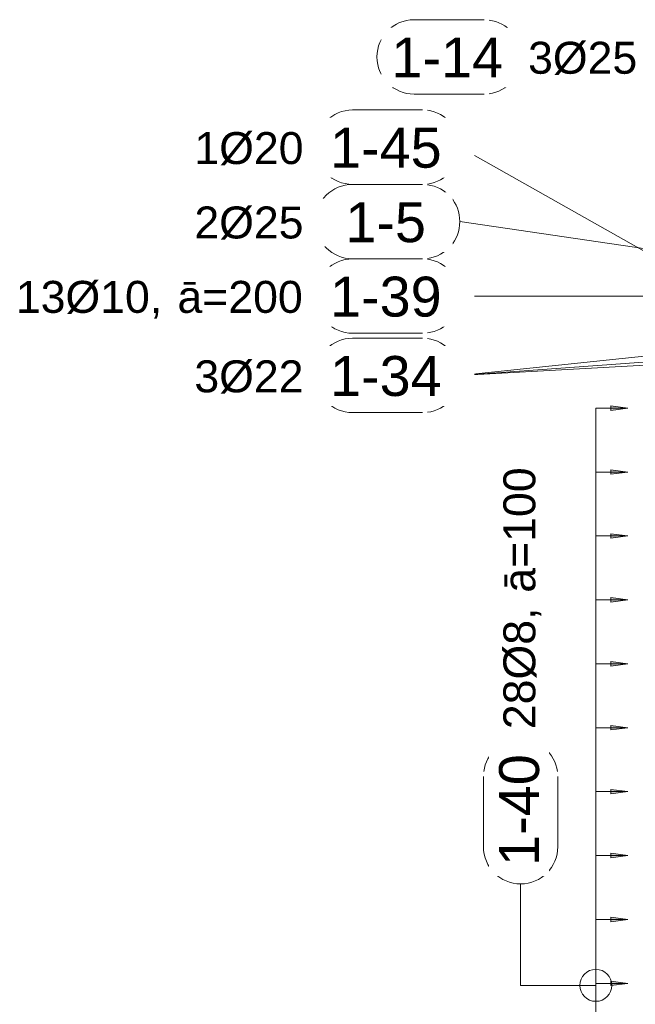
# Model space of a CAD drawing. Header units: millimetres. Extents: x 4307 to 42792, y 1610 to 10025.
# Tile 37 of 256: x 4307 to 5271, y 7687 to 9228. Entities that reach past the tile are written whole.
import ezdxf

# ---------------------------------------------------------------- set-up
doc = ezdxf.new("R2010")
doc.units = ezdxf.units.MM
for name, color, linetype, lineweight in [('A-ANNO-DIMS', 211, 'Continuous', 5), ('A-ANNO-DIMS-25', 211, 'Continuous', 5), ('S-RBAR-IDEN', 171, 'Continuous', 5)]:
    doc.layers.add(name, color=color, linetype=linetype, lineweight=lineweight)
doc.styles.add('Arial', font='arial.ttf', dxfattribs={"height": 50})
doc.styles.add('Arial_1', font='arial.ttf', dxfattribs={"height": 62.5})
doc.styles.add('ISOCPEUR_2', font='isocpeur.ttf', dxfattribs={"width": 0.8, "height": 50})
doc.dimstyles.new('Výztuž_kusy__řezy__1', dxfattribs={"dimscale": 304.8, "dimtxt": 0.18, "dimasz": 0, "dimexe": 0, "dimexo": 0.0625, "dimgap": 0.082021, "dimtad": 1, "dimdec": 0, "dimzin": 0, "dimdsep": 46, "dimtxsty": 'ISOCPEUR_2', "dimblk1": 'NONE', "dimblk2": 'NONE', "dimsah": 1, "dimcen": 0.09, "dimazin": 0, "dimtfac": 1, "dimtdec": 4, "dimtix": 1, "dimtmove": 0, "dimatfit": 3, "dimfxl": 0.164042, "dimfxlon": 1, "dimtvp": 1, "dimtfill": 1, "dimtolj": 1, "dimtzin": 0, "dimarcsym": 2})

# ---------------------------------------------------------------- blocks, each defined once
blk = doc.blocks.new('DIMBLOCK437-V1')
at = {"layer": 'A-ANNO-DIMS-25'}
for points in [[(5259.2, 8620), (5232.9, 8623.5), (5232.9, 8616.5)], [(5259.2, 8520), (5232.9, 8523.5), (5232.9, 8516.5)]]:
    blk.add_hatch(color=256, dxfattribs=at).paths.add_polyline_path(points)
for p, q in [((5209.2, 8620), (5209.2, 8520)), ((5209.2, 8620), (5209.2, 8620)), ((5209.2, 8620), (5259.2, 8620)), ((5259.2, 8620), (5232.9, 8623.5)), ((5232.9, 8623.5), (5232.9, 8616.5)), ((5232.9, 8616.5), (5259.2, 8620)), ((5209.2, 8520), (5209.2, 8520)), ((5209.2, 8520), (5259.2, 8520)), ((5259.2, 8520), (5232.9, 8523.5)), ((5232.9, 8523.5), (5232.9, 8516.5)), ((5232.9, 8516.5), (5259.2, 8520))]:
    blk.add_line(p, q, dxfattribs=at)
blk = doc.blocks.new('_None')
blk = doc.blocks.new('DIMBLOCK438-V1')
at = {"layer": 'A-ANNO-DIMS-25'}
for points in [[(5259.2, 8520), (5232.9, 8523.5), (5232.9, 8516.5)], [(5259.2, 8420), (5232.9, 8423.5), (5232.9, 8416.5)]]:
    blk.add_hatch(color=256, dxfattribs=at).paths.add_polyline_path(points)
for p, q in [((5209.2, 8520), (5209.2, 8420)), ((5209.2, 8520), (5209.2, 8520)), ((5209.2, 8520), (5259.2, 8520)), ((5259.2, 8520), (5232.9, 8523.5)), ((5232.9, 8523.5), (5232.9, 8516.5)), ((5232.9, 8516.5), (5259.2, 8520)), ((5209.2, 8420), (5209.2, 8420)), ((5209.2, 8420), (5259.2, 8420)), ((5259.2, 8420), (5232.9, 8423.5)), ((5232.9, 8423.5), (5232.9, 8416.5)), ((5232.9, 8416.5), (5259.2, 8420))]:
    blk.add_line(p, q, dxfattribs=at)
blk = doc.blocks.new('DIMBLOCK439-V1')
at = {"layer": 'A-ANNO-DIMS-25'}
for points in [[(5259.2, 8420), (5232.9, 8423.5), (5232.9, 8416.5)], [(5259.2, 8320), (5232.9, 8323.5), (5232.9, 8316.5)]]:
    blk.add_hatch(color=256, dxfattribs=at).paths.add_polyline_path(points)
for p, q in [((5209.2, 8420), (5209.2, 8320)), ((5209.2, 8420), (5209.2, 8420)), ((5209.2, 8420), (5259.2, 8420)), ((5259.2, 8420), (5232.9, 8423.5)), ((5232.9, 8423.5), (5232.9, 8416.5)), ((5232.9, 8416.5), (5259.2, 8420)), ((5209.2, 8320), (5209.2, 8320)), ((5209.2, 8320), (5259.2, 8320)), ((5259.2, 8320), (5232.9, 8323.5)), ((5232.9, 8323.5), (5232.9, 8316.5)), ((5232.9, 8316.5), (5259.2, 8320))]:
    blk.add_line(p, q, dxfattribs=at)
blk = doc.blocks.new('DIMBLOCK440-V1')
at = {"layer": 'A-ANNO-DIMS-25'}
for points in [[(5259.2, 8320), (5232.9, 8323.5), (5232.9, 8316.5)], [(5259.2, 8220), (5232.9, 8223.5), (5232.9, 8216.5)]]:
    blk.add_hatch(color=256, dxfattribs=at).paths.add_polyline_path(points)
for p, q in [((5209.2, 8320), (5209.2, 8220)), ((5209.2, 8320), (5209.2, 8320)), ((5209.2, 8320), (5259.2, 8320)), ((5259.2, 8320), (5232.9, 8323.5)), ((5232.9, 8323.5), (5232.9, 8316.5)), ((5232.9, 8316.5), (5259.2, 8320)), ((5209.2, 8220), (5209.2, 8220)), ((5209.2, 8220), (5259.2, 8220)), ((5259.2, 8220), (5232.9, 8223.5)), ((5232.9, 8223.5), (5232.9, 8216.5)), ((5232.9, 8216.5), (5259.2, 8220))]:
    blk.add_line(p, q, dxfattribs=at)
blk = doc.blocks.new('DIMBLOCK441-V1')
at = {"layer": 'A-ANNO-DIMS-25'}
for points in [[(5259.2, 8220), (5232.9, 8223.5), (5232.9, 8216.5)], [(5259.2, 8120), (5232.9, 8123.5), (5232.9, 8116.5)]]:
    blk.add_hatch(color=256, dxfattribs=at).paths.add_polyline_path(points)
for p, q in [((5209.2, 8220), (5209.2, 8120)), ((5209.2, 8220), (5209.2, 8220)), ((5209.2, 8220), (5259.2, 8220)), ((5259.2, 8220), (5232.9, 8223.5)), ((5232.9, 8223.5), (5232.9, 8216.5)), ((5232.9, 8216.5), (5259.2, 8220)), ((5209.2, 8120), (5209.2, 8120)), ((5209.2, 8120), (5259.2, 8120)), ((5259.2, 8120), (5232.9, 8123.5)), ((5232.9, 8123.5), (5232.9, 8116.5)), ((5232.9, 8116.5), (5259.2, 8120))]:
    blk.add_line(p, q, dxfattribs=at)
blk = doc.blocks.new('DIMBLOCK442-V1')
at = {"layer": 'A-ANNO-DIMS-25'}
for points in [[(5259.2, 8120), (5232.9, 8123.5), (5232.9, 8116.5)], [(5259.2, 8020), (5232.9, 8023.5), (5232.9, 8016.5)]]:
    blk.add_hatch(color=256, dxfattribs=at).paths.add_polyline_path(points)
for p, q in [((5209.2, 8120), (5209.2, 8020)), ((5209.2, 8120), (5209.2, 8120)), ((5209.2, 8120), (5259.2, 8120)), ((5259.2, 8120), (5232.9, 8123.5)), ((5232.9, 8123.5), (5232.9, 8116.5)), ((5232.9, 8116.5), (5259.2, 8120)), ((5209.2, 8020), (5209.2, 8020)), ((5209.2, 8020), (5259.2, 8020)), ((5259.2, 8020), (5232.9, 8023.5)), ((5232.9, 8023.5), (5232.9, 8016.5)), ((5232.9, 8016.5), (5259.2, 8020))]:
    blk.add_line(p, q, dxfattribs=at)
blk = doc.blocks.new('DIMBLOCK443-V1')
at = {"layer": 'A-ANNO-DIMS-25'}
for points in [[(5259.2, 8020), (5232.9, 8023.5), (5232.9, 8016.5)], [(5259.2, 7920), (5232.9, 7923.5), (5232.9, 7916.5)]]:
    blk.add_hatch(color=256, dxfattribs=at).paths.add_polyline_path(points)
for p, q in [((5209.2, 8020), (5209.2, 7920)), ((5209.2, 8020), (5209.2, 8020)), ((5209.2, 8020), (5259.2, 8020)), ((5259.2, 8020), (5232.9, 8023.5)), ((5232.9, 8023.5), (5232.9, 8016.5)), ((5232.9, 8016.5), (5259.2, 8020)), ((5209.2, 7920), (5209.2, 7920)), ((5209.2, 7920), (5259.2, 7920)), ((5259.2, 7920), (5232.9, 7923.5)), ((5232.9, 7923.5), (5232.9, 7916.5)), ((5232.9, 7916.5), (5259.2, 7920))]:
    blk.add_line(p, q, dxfattribs=at)
blk = doc.blocks.new('DIMBLOCK444-V1')
at = {"layer": 'A-ANNO-DIMS-25'}
for points in [[(5259.2, 7920), (5232.9, 7923.5), (5232.9, 7916.5)], [(5259.2, 7820), (5232.9, 7823.5), (5232.9, 7816.5)]]:
    blk.add_hatch(color=256, dxfattribs=at).paths.add_polyline_path(points)
for p, q in [((5209.2, 7920), (5209.2, 7820)), ((5209.2, 7920), (5209.2, 7920)), ((5209.2, 7920), (5259.2, 7920)), ((5259.2, 7920), (5232.9, 7923.5)), ((5232.9, 7923.5), (5232.9, 7916.5)), ((5232.9, 7916.5), (5259.2, 7920)), ((5209.2, 7820), (5209.2, 7820)), ((5209.2, 7820), (5259.2, 7820)), ((5259.2, 7820), (5232.9, 7823.5)), ((5232.9, 7823.5), (5232.9, 7816.5)), ((5232.9, 7816.5), (5259.2, 7820))]:
    blk.add_line(p, q, dxfattribs=at)
blk = doc.blocks.new('DIMBLOCK445-V1')
at = {"layer": 'A-ANNO-DIMS-25'}
for points in [[(5259.2, 7820), (5232.9, 7823.5), (5232.9, 7816.5)], [(5259.2, 7720), (5232.9, 7723.5), (5232.9, 7716.5)]]:
    blk.add_hatch(color=256, dxfattribs=at).paths.add_polyline_path(points)
for p, q in [((5209.2, 7820), (5209.2, 7720)), ((5209.2, 7820), (5209.2, 7820)), ((5209.2, 7820), (5259.2, 7820)), ((5259.2, 7820), (5232.9, 7823.5)), ((5232.9, 7823.5), (5232.9, 7816.5)), ((5232.9, 7816.5), (5259.2, 7820)), ((5209.2, 7720), (5209.2, 7720)), ((5209.2, 7720), (5259.2, 7720)), ((5259.2, 7720), (5232.9, 7723.5)), ((5232.9, 7723.5), (5232.9, 7716.5)), ((5232.9, 7716.5), (5259.2, 7720))]:
    blk.add_line(p, q, dxfattribs=at)
blk = doc.blocks.new('DIMBLOCK446-V1')
at = {"layer": 'A-ANNO-DIMS-25'}
for points in [[(5259.2, 7720), (5232.9, 7723.5), (5232.9, 7716.5)], [(5259.2, 7620), (5232.9, 7623.5), (5232.9, 7616.5)]]:
    blk.add_hatch(color=256, dxfattribs=at).paths.add_polyline_path(points)
for p, q in [((5209.2, 7720), (5209.2, 7620)), ((5209.2, 7720), (5209.2, 7720)), ((5209.2, 7720), (5259.2, 7720)), ((5259.2, 7720), (5232.9, 7723.5)), ((5232.9, 7723.5), (5232.9, 7716.5)), ((5232.9, 7716.5), (5259.2, 7720)), ((5209.2, 7620), (5209.2, 7620)), ((5209.2, 7620), (5259.2, 7620)), ((5259.2, 7620), (5232.9, 7623.5)), ((5232.9, 7623.5), (5232.9, 7616.5)), ((5232.9, 7616.5), (5259.2, 7620))]:
    blk.add_line(p, q, dxfattribs=at)
blk = doc.blocks.new('DIMBLOCK464-V1')
at = {"layer": 'A-ANNO-DIMS-25'}
for points in [[(5259.2, 8620), (5232.9, 8623.5), (5232.9, 8616.5)], [(5259.2, 8520), (5232.9, 8523.5), (5232.9, 8516.5)], [(5259.2, 8420), (5232.9, 8423.5), (5232.9, 8416.5)], [(5259.2, 8320), (5232.9, 8323.5), (5232.9, 8316.5)], [(5259.2, 8220), (5232.9, 8223.5), (5232.9, 8216.5)], [(5259.2, 8120), (5232.9, 8123.5), (5232.9, 8116.5)], [(5259.2, 8020), (5232.9, 8023.5), (5232.9, 8016.5)], [(5259.2, 7920), (5232.9, 7923.5), (5232.9, 7916.5)], [(5259.2, 7820), (5232.9, 7823.5), (5232.9, 7816.5)], [(5259.2, 7720), (5232.9, 7723.5), (5232.9, 7716.5)], [(5259.2, 7620), (5232.9, 7623.5), (5232.9, 7616.5)], [(5259.2, 7520), (5232.9, 7523.5), (5232.9, 7516.5)], [(5259.2, 7420), (5232.9, 7423.5), (5232.9, 7416.5)], [(5259.2, 7320), (5232.9, 7323.5), (5232.9, 7316.5)], [(5259.2, 7220), (5232.9, 7223.5), (5232.9, 7216.5)], [(5259.2, 7120), (5232.9, 7123.5), (5232.9, 7116.5)], [(5259.2, 7020), (5232.9, 7023.5), (5232.9, 7016.5)], [(5259.2, 6920), (5232.9, 6923.5), (5232.9, 6916.5)], [(5259.2, 6820), (5232.9, 6823.5), (5232.9, 6816.5)], [(5259.2, 6720), (5232.9, 6723.5), (5232.9, 6716.5)], [(5259.2, 6620), (5232.9, 6623.5), (5232.9, 6616.5)], [(5259.2, 6520), (5232.9, 6523.5), (5232.9, 6516.5)], [(5259.2, 6420), (5232.9, 6423.5), (5232.9, 6416.5)], [(5259.2, 6320), (5232.9, 6323.5), (5232.9, 6316.5)], [(5259.2, 6220), (5232.9, 6223.5), (5232.9, 6216.5)], [(5259.2, 6120), (5232.9, 6123.5), (5232.9, 6116.5)], [(5259.2, 6020), (5232.9, 6023.5), (5232.9, 6016.5)], [(5259.2, 5920), (5232.9, 5923.5), (5232.9, 5916.5)]]:
    blk.add_hatch(color=256, dxfattribs=at).paths.add_polyline_path(points)
for p, q in [((5209.2, 8620), (5209.2, 5920)), ((5209.2, 8620), (5209.2, 8520)), ((5209.2, 8620), (5209.2, 8620)), ((5209.2, 8620), (5259.2, 8620)), ((5259.2, 8620), (5232.9, 8623.5)), ((5232.9, 8623.5), (5232.9, 8616.5)), ((5232.9, 8616.5), (5259.2, 8620)), ((5209.2, 8520), (5209.2, 8420)), ((5209.2, 8520), (5209.2, 8520)), ((5209.2, 8520), (5259.2, 8520)), ((5259.2, 8520), (5232.9, 8523.5)), ((5232.9, 8523.5), (5232.9, 8516.5)), ((5232.9, 8516.5), (5259.2, 8520)), ((5209.2, 8420), (5209.2, 8320)), ((5209.2, 8420), (5209.2, 8420)), ((5209.2, 8420), (5259.2, 8420)), ((5259.2, 8420), (5232.9, 8423.5)), ((5232.9, 8423.5), (5232.9, 8416.5)), ((5232.9, 8416.5), (5259.2, 8420)), ((5209.2, 8320), (5209.2, 8220)), ((5209.2, 8320), (5209.2, 8320)), ((5209.2, 8320), (5259.2, 8320)), ((5259.2, 8320), (5232.9, 8323.5)), ((5232.9, 8323.5), (5232.9, 8316.5)), ((5232.9, 8316.5), (5259.2, 8320)), ((5209.2, 8220), (5209.2, 8120)), ((5209.2, 8220), (5209.2, 8220)), ((5209.2, 8220), (5259.2, 8220)), ((5259.2, 8220), (5232.9, 8223.5)), ((5232.9, 8223.5), (5232.9, 8216.5)), ((5232.9, 8216.5), (5259.2, 8220)), ((5209.2, 8120), (5209.2, 8020)), ((5209.2, 8120), (5209.2, 8120)), ((5209.2, 8120), (5259.2, 8120)), ((5259.2, 8120), (5232.9, 8123.5)), ((5232.9, 8123.5), (5232.9, 8116.5)), ((5232.9, 8116.5), (5259.2, 8120)), ((5209.2, 8020), (5209.2, 7920)), ((5209.2, 8020), (5209.2, 8020)), ((5209.2, 8020), (5259.2, 8020)), ((5259.2, 8020), (5232.9, 8023.5)), ((5232.9, 8023.5), (5232.9, 8016.5)), ((5232.9, 8016.5), (5259.2, 8020)), ((5209.2, 7920), (5209.2, 7820)), ((5209.2, 7920), (5209.2, 7920)), ((5209.2, 7920), (5259.2, 7920)), ((5259.2, 7920), (5232.9, 7923.5)), ((5232.9, 7923.5), (5232.9, 7916.5)), ((5232.9, 7916.5), (5259.2, 7920)), ((5209.2, 7820), (5209.2, 7720)), ((5209.2, 7820), (5209.2, 7820)), ((5209.2, 7820), (5259.2, 7820)), ((5259.2, 7820), (5232.9, 7823.5)), ((5232.9, 7823.5), (5232.9, 7816.5)), ((5232.9, 7816.5), (5259.2, 7820)), ((5209.2, 7720), (5209.2, 7620)), ((5209.2, 7720), (5209.2, 7720)), ((5209.2, 7720), (5259.2, 7720)), ((5259.2, 7720), (5232.9, 7723.5)), ((5232.9, 7723.5), (5232.9, 7716.5)), ((5232.9, 7716.5), (5259.2, 7720)), ((5209.2, 7620), (5209.2, 7520)), ((5209.2, 7620), (5209.2, 7620)), ((5209.2, 7620), (5259.2, 7620)), ((5259.2, 7620), (5232.9, 7623.5)), ((5232.9, 7623.5), (5232.9, 7616.5)), ((5232.9, 7616.5), (5259.2, 7620)), ((5209.2, 7520), (5209.2, 7420)), ((5209.2, 7520), (5209.2, 7520)), ((5209.2, 7520), (5259.2, 7520)), ((5259.2, 7520), (5232.9, 7523.5)), ((5232.9, 7523.5), (5232.9, 7516.5)), ((5232.9, 7516.5), (5259.2, 7520)), ((5209.2, 7420), (5209.2, 7320)), ((5209.2, 7420), (5209.2, 7420)), ((5209.2, 7420), (5259.2, 7420)), ((5259.2, 7420), (5232.9, 7423.5)), ((5232.9, 7423.5), (5232.9, 7416.5)), ((5232.9, 7416.5), (5259.2, 7420)), ((5209.2, 7320), (5209.2, 7220)), ((5209.2, 7320), (5209.2, 7320)), ((5209.2, 7320), (5259.2, 7320)), ((5259.2, 7320), (5232.9, 7323.5)), ((5232.9, 7323.5), (5232.9, 7316.5)), ((5232.9, 7316.5), (5259.2, 7320)), ((5209.2, 7220), (5209.2, 7120)), ((5209.2, 7220), (5209.2, 7220)), ((5209.2, 7220), (5259.2, 7220)), ((5259.2, 7220), (5232.9, 7223.5)), ((5232.9, 7223.5), (5232.9, 7216.5)), ((5232.9, 7216.5), (5259.2, 7220)), ((5209.2, 7120), (5209.2, 7020)), ((5209.2, 7120), (5209.2, 7120)), ((5209.2, 7120), (5259.2, 7120)), ((5259.2, 7120), (5232.9, 7123.5)), ((5232.9, 7123.5), (5232.9, 7116.5)), ((5232.9, 7116.5), (5259.2, 7120)), ((5209.2, 7020), (5209.2, 6920)), ((5209.2, 7020), (5209.2, 7020)), ((5209.2, 7020), (5259.2, 7020)), ((5259.2, 7020), (5232.9, 7023.5)), ((5232.9, 7023.5), (5232.9, 7016.5)), ((5232.9, 7016.5), (5259.2, 7020)), ((5209.2, 6920), (5209.2, 6820)), ((5209.2, 6920), (5209.2, 6920)), ((5209.2, 6920), (5259.2, 6920)), ((5259.2, 6920), (5232.9, 6923.5)), ((5232.9, 6923.5), (5232.9, 6916.5)), ((5232.9, 6916.5), (5259.2, 6920)), ((5209.2, 6820), (5209.2, 6720)), ((5209.2, 6820), (5209.2, 6820)), ((5209.2, 6820), (5259.2, 6820)), ((5259.2, 6820), (5232.9, 6823.5)), ((5232.9, 6823.5), (5232.9, 6816.5)), ((5232.9, 6816.5), (5259.2, 6820)), ((5209.2, 6720), (5209.2, 6620)), ((5209.2, 6720), (5209.2, 6720)), ((5209.2, 6720), (5259.2, 6720)), ((5259.2, 6720), (5232.9, 6723.5)), ((5232.9, 6723.5), (5232.9, 6716.5)), ((5232.9, 6716.5), (5259.2, 6720)), ((5209.2, 6620), (5209.2, 6520)), ((5209.2, 6620), (5209.2, 6620)), ((5209.2, 6620), (5259.2, 6620)), ((5259.2, 6620), (5232.9, 6623.5)), ((5232.9, 6623.5), (5232.9, 6616.5)), ((5232.9, 6616.5), (5259.2, 6620)), ((5209.2, 6520), (5209.2, 6420)), ((5209.2, 6520), (5209.2, 6520)), ((5209.2, 6520), (5259.2, 6520)), ((5259.2, 6520), (5232.9, 6523.5)), ((5232.9, 6523.5), (5232.9, 6516.5)), ((5232.9, 6516.5), (5259.2, 6520)), ((5209.2, 6420), (5209.2, 6320)), ((5209.2, 6420), (5209.2, 6420)), ((5209.2, 6420), (5259.2, 6420)), ((5259.2, 6420), (5232.9, 6423.5)), ((5232.9, 6423.5), (5232.9, 6416.5)), ((5232.9, 6416.5), (5259.2, 6420)), ((5209.2, 6320), (5209.2, 6220)), ((5209.2, 6320), (5209.2, 6320)), ((5209.2, 6320), (5259.2, 6320)), ((5259.2, 6320), (5232.9, 6323.5)), ((5232.9, 6323.5), (5232.9, 6316.5)), ((5232.9, 6316.5), (5259.2, 6320)), ((5259.2, 6220), (5232.9, 6223.5)), ((5232.9, 6223.5), (5232.9, 6216.5)), ((5209.2, 6220), (5209.2, 6120)), ((5209.2, 6220), (5209.2, 6220)), ((5209.2, 6220), (5259.2, 6220)), ((5232.9, 6216.5), (5259.2, 6220)), ((5209.2, 6120), (5209.2, 6020)), ((5209.2, 6120), (5209.2, 6120)), ((5209.2, 6120), (5259.2, 6120)), ((5259.2, 6120), (5232.9, 6123.5)), ((5232.9, 6123.5), (5232.9, 6116.5)), ((5232.9, 6116.5), (5259.2, 6120)), ((5259.2, 6020), (5232.9, 6023.5)), ((5232.9, 6023.5), (5232.9, 6016.5)), ((5209.2, 6020), (5209.2, 5920)), ((5209.2, 6020), (5209.2, 6020)), ((5209.2, 6020), (5259.2, 6020)), ((5232.9, 6016.5), (5259.2, 6020)), ((5209.2, 5920), (5209.2, 5920)), ((5209.2, 5920), (5259.2, 5920)), ((5259.2, 5920), (5232.9, 5923.5)), ((5232.9, 5923.5), (5232.9, 5916.5)), ((5232.9, 5916.5), (5259.2, 5920))]:
    blk.add_line(p, q, dxfattribs=at)
blk = doc.blocks.new('Popisek výztuže__BEZ NATOČENÍ_ - _Typ_ množství_PRAVÝ _řezy_-573725-V1')
at = {"layer": 'S-RBAR-IDEN'}
for p, q in [((5911.2, 9413.6), (5801.5, 9413.6)), ((5801.5, 9297.2), (5911.2, 9297.2))]:
    blk.add_line(p, q, dxfattribs=at)
for centre, start, end in [((5801.5, 9355.4), 90, 270), ((5911.2, 9355.4), 277.6434, 82.3566)]:
    blk.add_arc(centre, 58.2, start, end, dxfattribs=at)
blk = doc.blocks.new('Popisek výztuže - _Typ_ množství_PRAVÝ-500031-V1')
at = {"layer": 'S-RBAR-IDEN'}
for p, q in [((6694.5, 8583.8), (6584.8, 8583.8)), ((6584.8, 8467.4), (6694.5, 8467.4))]:
    blk.add_line(p, q, dxfattribs=at)
for centre, start, end in [((6584.8, 8525.6), 90, 270), ((6694.5, 8525.6), 277.6434, 82.3566)]:
    blk.add_arc(centre, 58.2, start, end, dxfattribs=at)
blk = doc.blocks.new('Popisek výztuže - _Typ_ množství_LEVÝ-573731-V1')
at = {"layer": 'S-RBAR-IDEN'}
for p, q in [((4938.1, 8729.3), (4828.4, 8729.3)), ((4828.4, 8612.9), (4938.1, 8612.9))]:
    blk.add_line(p, q, dxfattribs=at)
for centre, start, end in [((4828.4, 8671.1), 90, 270), ((4938.1, 8671.1), 277.6434, 82.3566)]:
    blk.add_arc(centre, 58.2, start, end, dxfattribs=at)

msp = doc.modelspace()

# ---------------------------------------------------------------- linework, layer by layer
at = {"layer": 'S-RBAR-IDEN'}
for p, q in [((5474.3, 8758.8), (4996.3, 9028.2)), ((5450.8, 8845.3), (4996.3, 8911.8)), ((5431.9, 8795.3), (4996.3, 8795.3)), ((5852.4, 8718.6), (4996.3, 8671.1)), ((5651.1, 8718.6), (4996.3, 8671.1)), ((5449.7, 8718.6), (4996.3, 8671.1)), ((5091.5, 7716.9), (5091.5, 7875.6)), ((5209.2, 7716.9), (5091.5, 7716.9))]:
    msp.add_line(p, q, dxfattribs=at)
msp.add_circle((5209.2, 7716.9), 25, dxfattribs=at)

# ---------------------------------------------------------------- block references
for name, p in [('Popisek výztuže - _Typ_ množství_PRAVÝ-500031-V1', (-1660.1, 643.8)), ('Popisek výztuže - _Typ_ množství_LEVÝ-573731-V1', (0, 357.1)), ('Popisek výztuže - _Typ_ množství_LEVÝ-573731-V1', (0, 240.7)), ('Popisek výztuže - _Typ_ množství_LEVÝ-573731-V1', (0, 124.2)), ('Popisek výztuže - _Typ_ množství_LEVÝ-573731-V1', (0, 0))]:
    msp.add_blockref(name, p, dxfattribs=at)
at = {"layer": 'S-RBAR-IDEN', "rotation": 89.99999999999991}
msp.add_blockref('Popisek výztuže__BEZ NATOČENÍ_ - _Typ_ množství_PRAVÝ _řezy_-573725-V1', (14446.9, 2132.3), dxfattribs=at)

# ---------------------------------------------------------------- texts
at = {"layer": 'S-RBAR-IDEN', "char_height": 50, "attachment_point": 1, "style": 'Arial', "bg_fill": 3, "box_fill_scale": 1.25, "bg_fill_color": 256, "bg_fill_true_color": 13158600, "bg_fill_transparency": 0}
for s, insert, width in [('3Ø25', (5103.2, 9193.1), 210.443), ('1Ø20', (4580.7, 9051.8), 210.443), ('2Ø25', (4580.7, 8935.4), 210.443), ('13Ø10, ', (4301.2, 8819), 306.645), ('ā=200', (4554.2, 8819), 242.51), ('3Ø22', (4580.7, 8694.7), 210.443)]:
    msp.add_mtext(s, dxfattribs=dict(at, insert=insert, width=width))
at = {"layer": 'S-RBAR-IDEN', "char_height": 50, "attachment_point": 1, "rotation": 90, "style": 'Arial', "bg_fill": 3, "box_fill_scale": 1.25, "bg_fill_color": 256, "bg_fill_true_color": 13158600, "bg_fill_transparency": 0}
for s, insert, width in [('ā=100', (5064.5, 8331.1), 242.51), ('28Ø8, ', (5064.5, 8117.7), 258.544)]:
    msp.add_mtext(s, dxfattribs=dict(at, insert=insert, width=width))

# ---------------------------------------------------------------- dimensions: what is measured, and where the dimension line sits
at = {"layer": 'A-ANNO-DIMS'}
for base, p1, p2, text, override, picture, middle in [((5209.2, 5920), (5259.2, 8620), (5259.2, 5920), '100 2700', {"dimpost": '<>', "dimblk1": 'None', "dimblk2": 'None', "dimsah": 1, "dimfxl": 2700}, 'DIMBLOCK464-V1', (5159.2, 7270)), ((5209.2, 8520), (5259.2, 8620), (5259.2, 8520), ' ', {"dimpost": '<>', "dimfxl": 100}, 'DIMBLOCK437-V1', (5209.2, 8570)), ((5209.2, 8420), (5259.2, 8520), (5259.2, 8420), ' ', {"dimpost": '<>', "dimfxl": 100}, 'DIMBLOCK438-V1', (5209.2, 8470)), ((5209.2, 8320), (5259.2, 8420), (5259.2, 8320), ' ', {"dimpost": '<>', "dimfxl": 100}, 'DIMBLOCK439-V1', (5209.2, 8370)), ((5209.2, 8220), (5259.2, 8320), (5259.2, 8220), ' ', {"dimpost": '<>', "dimfxl": 100}, 'DIMBLOCK440-V1', (5209.2, 8270)), ((5209.2, 8120), (5259.2, 8220), (5259.2, 8120), ' ', {"dimpost": '<>', "dimfxl": 100}, 'DIMBLOCK441-V1', (5209.2, 8170)), ((5209.2, 8020), (5259.2, 8120), (5259.2, 8020), ' ', {"dimpost": '<>', "dimfxl": 100}, 'DIMBLOCK442-V1', (5209.2, 8070)), ((5209.2, 7920), (5259.2, 8020), (5259.2, 7920), ' ', {"dimpost": '<>', "dimfxl": 100}, 'DIMBLOCK443-V1', (5209.2, 7970)), ((5209.2, 7820), (5259.2, 7920), (5259.2, 7820), ' ', {"dimpost": '<>', "dimfxl": 100}, 'DIMBLOCK444-V1', (5209.2, 7870)), ((5209.2, 7720), (5259.2, 7820), (5259.2, 7720), ' ', {"dimpost": '<>', "dimfxl": 100}, 'DIMBLOCK445-V1', (5209.2, 7770)), ((5209.2, 7620), (5259.2, 7720), (5259.2, 7620), ' ', {"dimpost": '<>', "dimfxl": 100}, 'DIMBLOCK446-V1', (5209.2, 7670))]:
    dim = msp.add_linear_dim(base=base, p1=p1, p2=p2, angle=90, text=text, dimstyle='Výztuž_kusy__řezy__1', override=override, dxfattribs=at)
    dim.commit()
    dim.dimension.update_dxf_attribs({"geometry": picture, "text_midpoint": middle})

# ---------------------------------------------------------------- next in the draw order: texts
at = {"layer": 'S-RBAR-IDEN', "char_height": 62.5, "attachment_point": 1, "style": 'Arial_1', "bg_fill": 3, "box_fill_scale": 1.25, "bg_fill_color": 256, "bg_fill_true_color": 13158600, "bg_fill_transparency": 0}
for s, insert, width in [('1-14', (4889.2, 9199.8), 210.443), ('1-45', (4793.1, 9058.6), 210.443), ('1-5', (4817.1, 8942.1), 152.321), ('1-39', (4793.1, 8825.7), 210.443), ('1-34', (4793.1, 8701.5), 210.443)]:
    msp.add_mtext(s, dxfattribs=dict(at, insert=insert, width=width))
at = {"layer": 'S-RBAR-IDEN', "insert": (5057.8, 7903.8), "char_height": 62.5, "width": 210.443, "attachment_point": 1, "rotation": 90, "style": 'Arial_1', "bg_fill": 3, "box_fill_scale": 1.25, "bg_fill_color": 256, "bg_fill_true_color": 13158600, "bg_fill_transparency": 0}
msp.add_mtext('1-40', dxfattribs=at)

doc.saveas('drawing.dxf')
